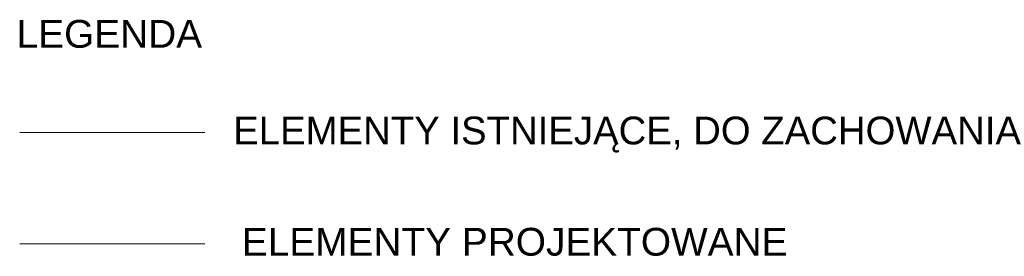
# Model space of a CAD drawing. Header units: millimetres. Extents: x -573548 to 674770, y -210017 to -47794.
# Tile 232 of 234: x 663038 to 668353, y -124298 to -123020. Entities that reach past the tile are written whole.
import ezdxf

# ---------------------------------------------------------------- set-up
doc = ezdxf.new("R2010")
doc.units = ezdxf.units.MM
for name, color, linetype, lineweight in [('A.06 RZUT PODDASZA_is$0$A-WYSOKOSCI_Nr_pióra__7', 8, 'Continuous', 9), ('A.06 RZUT PODDASZA_is$0$A_okno_Nr_pióra__41', 8, 'Continuous', 9), ('A.06 RZUT PODDASZA_is$0$Nowe_A_okno_Nr_pióra__59', 8, 'Continuous', 9)]:
    doc.layers.add(name, color=color, linetype=linetype, lineweight=lineweight)
doc.styles.add('A.06 RZUT PODDASZA_is$0$STYL_AUTOMATYCZNY_1', font='arial.ttf')

# ---------------------------------------------------------------- blocks, each defined once
blk = doc.blocks.new('A.06 RZUT PODDASZA_is')
at = {"layer": 'A.06 RZUT PODDASZA_is$0$A_okno_Nr_pióra__41', "color": 250, "linetype": 'Continuous', "lineweight": 13, "true_color": 0x3f3f3f}
blk.add_line((662989, -48514.6), (663989, -48514.6), dxfattribs=at)
at = {"layer": 'A.06 RZUT PODDASZA_is$0$Nowe_A_okno_Nr_pióra__59', "color": 250, "linetype": 'Continuous', "lineweight": 13, "true_color": 0x3f3f3f}
blk.add_line((662989, -49114.6), (663989, -49114.6), dxfattribs=at)
at = {"layer": 'A.06 RZUT PODDASZA_is$0$A-WYSOKOSCI_Nr_pióra__7', "color": 250, "linetype": 'Continuous', "lineweight": 13, "true_color": 0x3f3f3f, "char_height": 150, "attachment_point": 5, "style": 'A.06 RZUT PODDASZA_is$0$STYL_AUTOMATYCZNY_1'}
for s, insert in [('\\A1;{\\pqc;\\fArial|b0|i0|c238|p0;\\W1.000000;LEGENDA}', (663473, -47982.4)), ('\\A1;{\\pqc;\\fArial|b0|i0|c238|p0;\\W1.000000;ELEMENTY ISTNIEJĄCE, DO ZACHOWANIA}', (666295, -48525.4)), ('\\A1;{\\pqc;\\fArial|b0|i0|c238|p0;\\W1.000000;ELEMENTY PROJEKTOWANE}', (665660.8, -49105.1))]:
    blk.add_mtext(s, dxfattribs=dict(at, insert=insert))

msp = doc.modelspace()

# ---------------------------------------------------------------- block references
at = {"color": 150}
msp.add_blockref('A.06 RZUT PODDASZA_is', (49.4, -75115), dxfattribs=at)

doc.saveas('drawing.dxf')
